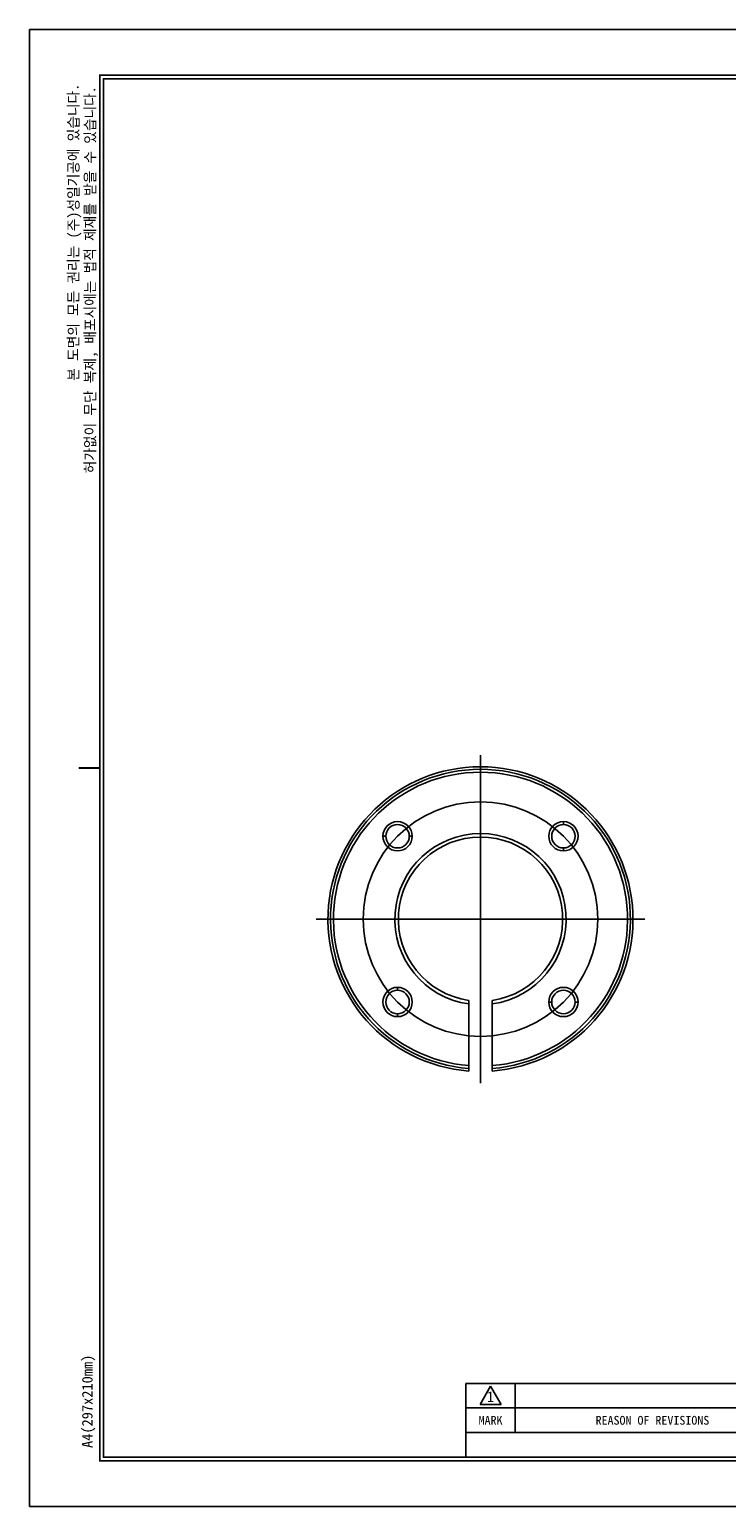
# Model space of a CAD drawing. Header units: millimetres. Extents: x 6797 to 6975, y -766 to -640.
# Tile 1 of 3: x 6797 to 6857, y -766 to -640. Entities that reach past the tile are written whole.
import ezdxf
from ezdxf.enums import TextEntityAlignment as Align

# ---------------------------------------------------------------- set-up
doc = ezdxf.new("R2010")
doc.units = ezdxf.units.MM
doc.header["$LTSCALE"] = 5
doc.linetypes.add('CENTER2', pattern=[28.575, 19.05, -3.175, 3.175, -3.175])
for name, color, linetype in [('D', 7, 'Continuous'), ('가는실선', 1, 'Continuous'), ('외형선', 3, 'Continuous'), ('중심선', 1, 'CENTER2'), ('피치선', 1, 'Continuous')]:
    doc.layers.add(name, color=color, linetype=linetype)
doc.styles.add('H', font='txt')

# ---------------------------------------------------------------- blocks, each defined once
blk = doc.blocks.new('A4도각')
at = {"layer": 'D', "color": 1}
for p, q in [((64, 14.51), (65.5, 17.1)), ((65.5, 17.1), (67, 14.51)), ((64, 14.51), (67, 14.51))]:
    blk.add_line(p, q, dxfattribs=at)
at = {"layer": '가는실선'}
for p, q in [((69, 17.5), (69, 10.5)), ((147, 14), (62, 14))]:
    blk.add_line(p, q, dxfattribs=at)
at = {"layer": '외형선'}
for p, q in [((160, 17.5), (62, 17.5)), ((62, 17.5), (62, 7)), ((147, 10.5), (62, 10.5))]:
    blk.add_line(p, q, dxfattribs=at)
at = {"layer": '외형선', "color": 0}
blk.add_lwpolyline([(297, 210), (0, 210), (0, 0), (297, 0)], close=True, dxfattribs=at)
at = {"layer": '외형선', "const_width": 0.25}
blk.add_lwpolyline([(290.5, 6.5), (290.5, 203.5), (10, 203.5), (10, 6.5)], close=True, dxfattribs=at)
at = {"layer": '외형선'}
blk.add_lwpolyline([(290, 7), (290, 203), (10.5, 203), (10.5, 7)], close=True, dxfattribs=at)
at = {"layer": '외형선', "const_width": 0.3}
blk.add_lwpolyline([(10, 105), (7, 105)], dxfattribs=at)
at = {"color": 3}
for s, height, p in [('1', 1.5, (65.5, 15.61)), ('MARK', 1.25, (65.5, 12.25)), ('REASON OF REVISIONS', 1.25, (88.5, 12.25))]:
    blk.add_text(s, height=height, dxfattribs=at).set_placement(p, align=Align.MIDDLE_CENTER)
at = {"color": 3, "char_height": 1.5, "attachment_point": 5, "rotation": 90, "style": 'H'}
for s, insert in [('본 도면의 모든 권리는 (주)성일기공에 있습니다.', (6.42, 181.18)), ('허가없이 무단 복제, 배포시에는 법적 제재를 받을 수 있습니다.', (8.79, 174.43)), ('A4(297x210mm)', (8.4, 14.95))]:
    blk.add_mtext(s, dxfattribs=dict(at, insert=insert))
at = {"color": 3}
for tag, height, p in [('REASONOFREVISIONS', 1.25, (88.5, 15.75)), ('REVISIONER', 1.25, (114.5, 15.75)), ('CHECKER', 1.25, (127.5, 15.75)), ('REVISIONDATE', 1.25, (140.5, 15.75)), ('HEATTREAT', 0.8, (153.5, 14)), ('SCALE', 1.5, (257.25, 10.25)), ('DATE', 1.5, (281.75, 10.25)), ('APRROVEDFINISH', 0.8, (153.5, 8.8))]:
    blk.add_attdef(tag, text='', height=height, dxfattribs=at).set_placement(p, align=Align.MIDDLE_CENTER)
for tag, p in [('필렛', (179.25, 10.9)), ('모따기', (179.25, 8.3))]:
    blk.add_attdef(tag, text='', height=1.15, dxfattribs=at).set_placement(p, align=Align.MIDDLE_LEFT)
at = {"layer": '외형선'}
for tag, height, p in [('APPROVED', 1.5, (219.75, 30.83)), ('도면타이틀', 5, (265.5, 26.5)), ('CHECKED', 1.5, (219.75, 26.5)), ('DRAWED', 1.5, (219.75, 22.17)), ('도면번호', 2.5, (270.25, 16.75)), ('도면SIZE', 2, (237.76, 11.44))]:
    blk.add_attdef(tag, text='', height=height, dxfattribs=at).set_placement(p, align=Align.MIDDLE_CENTER)

msp = doc.modelspace()

# ---------------------------------------------------------------- linework, layer by layer
at = {"layer": '외형선'}
for p, q in [((6842.752, -707.6902), (6842.752, -707.9402)), ((6827.3599, -708.9402), (6827.6099, -708.9402)), ((6829.8599, -708.9402), (6829.6099, -708.9402)), ((6842.752, -710.1902), (6842.752, -709.9402)), ((6828.6099, -721.8324), (6828.6099, -722.0824)), ((6834.6809, -724.0844), (6834.6809, -723.1588)), ((6841.502, -723.0824), (6841.752, -723.0824)), ((6844.002, -723.0824), (6843.752, -723.0824)), ((6828.6099, -724.3324), (6828.6099, -724.0824)), ((6834.6809, -728.5064), (6834.6809, -723.2425)), ((6836.6809, -728.5064), (6836.6809, -723.2425)), ((6834.6809, -728.5064), (6834.6809, -728.755)), ((6834.6809, -728.9728), (6834.6809, -728.7218)), ((6836.6809, -728.755), (6836.6809, -728.5064)), ((6836.6809, -728.9728), (6836.6809, -728.7218))]:
    msp.add_line(p, q, dxfattribs=at)
for centre, radius, start, end in [((6835.6809, -716.0113), 13, 274.411726, 265.588274), ((6835.6809, -716.0113), 12.7829, 274.486803, 265.513197), ((6835.6809, -716.0113), 12.535, 274.575711, 265.424347), ((6828.6099, -708.9402), 1.25, 90, 270), ((6828.6099, -708.9402), 1, 0, 180), ((6828.6099, -708.9402), 1.25, 270, 90), ((6842.752, -708.9402), 1.25, 0, 180), ((6842.752, -708.9402), 1, 90, 270), ((6842.752, -708.9402), 1, 270, 90), ((6828.6099, -708.9402), 1, 180, 0), ((6835.6809, -716.0113), 7.3, 277.873493, 262.126505), ((6835.6809, -716.0113), 7, 278.213217, 261.786781), ((6842.752, -708.9402), 1.25, 180, 0), ((6828.6099, -723.0824), 1.25, 0, 180), ((6842.752, -723.0824), 1.25, 90, 270), ((6842.752, -723.0824), 1.25, 270, 90), ((6828.6099, -723.0824), 1.25, 180, 0), ((6828.6099, -723.0824), 1, 90, 270), ((6828.6099, -723.0824), 1, 270, 90), ((6842.752, -723.0824), 1, 0, 180), ((6842.752, -723.0824), 1, 180, 0)]:
    msp.add_arc(centre, radius, start, end, dxfattribs=at)
for points in [[(6834.6809, -722.9395), (6834.6809, -723.0391), (6834.6809, -723.1401), (6834.6809, -723.2425)], [(6836.6809, -723.2425), (6836.6809, -723.14), (6836.6809, -723.039), (6836.6809, -722.9395)]]:
    msp.add_open_spline(points, degree=3, dxfattribs=at)
at = {"layer": '중심선'}
for p, q in [((6835.6809, -730.0113), (6835.6809, -702.0113)), ((6849.6809, -716.0113), (6821.6809, -716.0113))]:
    msp.add_line(p, q, dxfattribs=at)
at = {"layer": '피치선'}
msp.add_circle((6835.6809, -716.0113), 10, dxfattribs=at)

# ---------------------------------------------------------------- block references
at = {"xscale": 0.6, "yscale": 0.6, "zscale": 0.6}
msp.add_blockref('A4도각', (6797.2406, -766.1183), dxfattribs=at)

doc.saveas('drawing.dxf')
